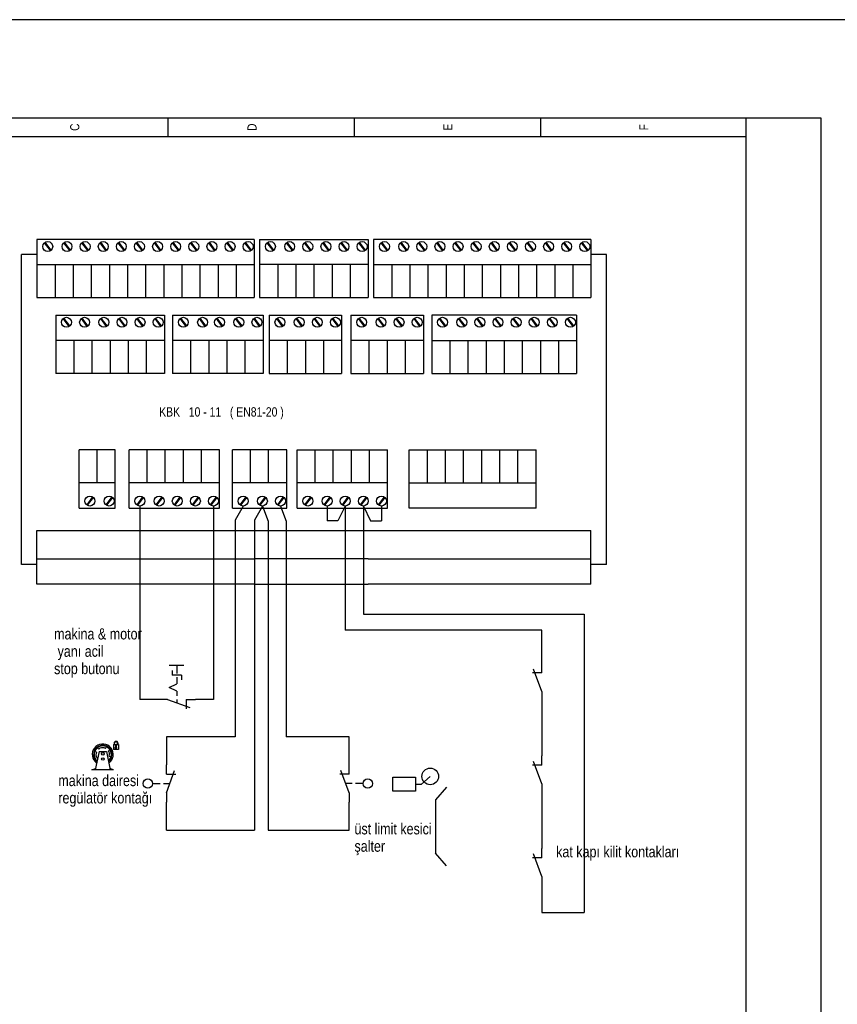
# Model space of a CAD drawing. Header units: centimetres. Extents: x 0 to 12309, y -30 to 2970.
# Tile 26 of 28: x 10499 to 10913, y 2471 to 2970. Entities that reach past the tile are written whole.
import ezdxf
from ezdxf.enums import TextEntityAlignment as Align

# ---------------------------------------------------------------- set-up
doc = ezdxf.new("R2010")
doc.units = ezdxf.units.CM
for name, color, linetype in [('ASN-CERCEVE', 7, 'CONTINUOUS'), ('ASN-ELEKTRIK', 3, 'CONTINUOUS'), ('ASN-ELEKTRIK-YAZI', 4, 'CONTINUOUS')]:
    doc.layers.add(name, color=color, linetype=linetype)
doc.styles.get("Standard").update_dxf_attribs({"font": 'arial.ttf', "width": 0.8})

msp = doc.modelspace()

# ---------------------------------------------------------------- linework, layer by layer
at = {"layer": 'ASN-CERCEVE'}
for points in [[(0, 0), (12308.93, 0), (12308.93, 2970), (0, 2970)], [(100, 0), (12283.93, 0), (12283.93, 2970), (100, 2970)]]:
    msp.add_lwpolyline(points, close=True, dxfattribs=at)
at = {"layer": 'ASN-ELEKTRIK'}
for p, q in [((10238.13, 2920.2), (10904.89, 2920.2)), ((10573.88, 2920.2), (10573.88, 2910.74)), ((10668.45, 2910.74), (10668.45, 2920.2)), ((10763.03, 2910.74), (10763.03, 2920.2)), ((10867.06, 1974.44), (10867.06, 2920.2)), ((10904.89, 2920.2), (10904.89, 1974.44)), ((10238.13, 2910.74), (10867.06, 2910.74)), ((10507.58, 2858.58), (10507.58, 2829.05)), ((10617.74, 2858.58), (10507.58, 2858.58)), ((10514.43, 2852.86), (10511.44, 2856.89)), ((10514.43, 2852.86), (10511.44, 2856.89)), ((10514.74, 2853.1), (10511.76, 2857.12)), ((10514.74, 2853.1), (10511.76, 2857.12)), ((10524.2, 2852.86), (10521.21, 2856.89)), ((10524.2, 2852.86), (10521.21, 2856.89)), ((10524.51, 2853.1), (10521.53, 2857.12)), ((10524.51, 2853.1), (10521.53, 2857.12)), ((10533.38, 2852.86), (10530.39, 2856.89)), ((10533.38, 2852.86), (10530.39, 2856.89)), ((10533.69, 2853.1), (10530.71, 2857.12)), ((10533.69, 2853.1), (10530.71, 2857.12)), ((10542.56, 2852.86), (10539.57, 2856.89)), ((10542.56, 2852.86), (10539.57, 2856.89)), ((10542.87, 2853.1), (10539.89, 2857.12)), ((10542.87, 2853.1), (10539.89, 2857.12)), ((10551.74, 2852.86), (10548.75, 2856.89)), ((10551.74, 2852.86), (10548.75, 2856.89)), ((10552.05, 2853.1), (10549.07, 2857.12)), ((10552.05, 2853.1), (10549.07, 2857.12)), ((10560.92, 2852.86), (10557.93, 2856.89)), ((10560.92, 2852.86), (10557.93, 2856.89)), ((10561.23, 2853.1), (10558.26, 2857.12)), ((10561.23, 2853.1), (10558.26, 2857.12)), ((10570.1, 2852.86), (10567.11, 2856.89)), ((10570.1, 2852.86), (10567.11, 2856.89)), ((10570.41, 2853.1), (10567.44, 2857.12)), ((10570.41, 2853.1), (10567.44, 2857.12)), ((10579.28, 2852.86), (10576.29, 2856.89)), ((10579.28, 2852.86), (10576.29, 2856.89)), ((10579.59, 2853.1), (10576.62, 2857.12)), ((10579.59, 2853.1), (10576.62, 2857.12)), ((10588.46, 2852.86), (10585.48, 2856.89)), ((10588.46, 2852.86), (10585.48, 2856.89)), ((10588.77, 2853.1), (10585.8, 2857.12)), ((10588.77, 2853.1), (10585.8, 2857.12)), ((10597.64, 2852.86), (10594.66, 2856.89)), ((10597.64, 2852.86), (10594.66, 2856.89)), ((10597.95, 2853.1), (10594.98, 2857.12)), ((10597.95, 2853.1), (10594.98, 2857.12)), ((10606.82, 2852.86), (10603.84, 2856.89)), ((10606.82, 2852.86), (10603.84, 2856.89)), ((10607.14, 2853.1), (10604.16, 2857.12)), ((10607.14, 2853.1), (10604.16, 2857.12)), ((10616, 2852.86), (10613.02, 2856.89)), ((10616, 2852.86), (10613.02, 2856.89)), ((10616.32, 2853.1), (10613.34, 2857.12)), ((10616.32, 2853.1), (10613.34, 2857.12)), ((10617.74, 2858.58), (10617.74, 2829.05)), ((10620.45, 2858.58), (10620.45, 2829.05)), ((10620.45, 2858.58), (10675.53, 2858.58)), ((10627.3, 2852.86), (10624.31, 2856.89)), ((10627.3, 2852.86), (10624.31, 2856.89)), ((10627.61, 2853.1), (10624.63, 2857.12)), ((10627.61, 2853.1), (10624.63, 2857.12)), ((10637.07, 2852.86), (10634.08, 2856.89)), ((10637.07, 2852.86), (10634.08, 2856.89)), ((10637.38, 2853.1), (10634.4, 2857.12)), ((10637.38, 2853.1), (10634.4, 2857.12)), ((10646.25, 2852.86), (10643.26, 2856.89)), ((10646.25, 2852.86), (10643.26, 2856.89)), ((10646.56, 2853.1), (10643.58, 2857.12)), ((10646.56, 2853.1), (10643.58, 2857.12)), ((10655.43, 2852.86), (10652.44, 2856.89)), ((10655.43, 2852.86), (10652.44, 2856.89)), ((10655.74, 2853.1), (10652.76, 2857.12)), ((10655.74, 2853.1), (10652.76, 2857.12)), ((10664.61, 2852.86), (10661.62, 2856.89)), ((10664.61, 2852.86), (10661.62, 2856.89)), ((10664.92, 2853.1), (10661.94, 2857.12)), ((10664.92, 2853.1), (10661.94, 2857.12)), ((10673.79, 2852.86), (10670.8, 2856.89)), ((10673.79, 2852.86), (10670.8, 2856.89)), ((10674.1, 2853.1), (10671.13, 2857.12)), ((10674.1, 2853.1), (10671.13, 2857.12)), ((10675.53, 2858.58), (10675.53, 2829.05)), ((10675.53, 2858.58), (10675.53, 2829.05)), ((10678.23, 2858.58), (10678.23, 2829.05)), ((10788.4, 2858.58), (10678.23, 2858.58)), ((10685.08, 2852.86), (10682.1, 2856.89)), ((10685.08, 2852.86), (10682.1, 2856.89)), ((10685.39, 2853.1), (10682.42, 2857.12)), ((10685.39, 2853.1), (10682.42, 2857.12)), ((10694.85, 2852.86), (10691.87, 2856.89)), ((10694.85, 2852.86), (10691.87, 2856.89)), ((10695.16, 2853.1), (10692.19, 2857.12)), ((10695.16, 2853.1), (10692.19, 2857.12)), ((10704.03, 2852.86), (10701.05, 2856.89)), ((10704.03, 2852.86), (10701.05, 2856.89)), ((10704.34, 2853.1), (10701.37, 2857.12)), ((10704.34, 2853.1), (10701.37, 2857.12)), ((10713.21, 2852.86), (10710.23, 2856.89)), ((10713.21, 2852.86), (10710.23, 2856.89)), ((10713.53, 2853.1), (10710.55, 2857.12)), ((10713.53, 2853.1), (10710.55, 2857.12)), ((10722.39, 2852.86), (10719.41, 2856.89)), ((10722.39, 2852.86), (10719.41, 2856.89)), ((10722.71, 2853.1), (10719.73, 2857.12)), ((10722.71, 2853.1), (10719.73, 2857.12)), ((10731.57, 2852.86), (10728.59, 2856.89)), ((10731.57, 2852.86), (10728.59, 2856.89)), ((10731.89, 2853.1), (10728.91, 2857.12)), ((10731.89, 2853.1), (10728.91, 2857.12)), ((10740.76, 2852.86), (10737.77, 2856.89)), ((10740.76, 2852.86), (10737.77, 2856.89)), ((10741.07, 2853.1), (10738.09, 2857.12)), ((10741.07, 2853.1), (10738.09, 2857.12)), ((10749.94, 2852.86), (10746.95, 2856.89)), ((10749.94, 2852.86), (10746.95, 2856.89)), ((10750.25, 2853.1), (10747.27, 2857.12)), ((10750.25, 2853.1), (10747.27, 2857.12)), ((10759.12, 2852.86), (10756.13, 2856.89)), ((10759.12, 2852.86), (10756.13, 2856.89)), ((10759.43, 2853.1), (10756.45, 2857.12)), ((10759.43, 2853.1), (10756.45, 2857.12)), ((10768.3, 2852.86), (10765.31, 2856.89)), ((10768.3, 2852.86), (10765.31, 2856.89)), ((10768.61, 2853.1), (10765.63, 2857.12)), ((10768.61, 2853.1), (10765.63, 2857.12)), ((10777.48, 2852.86), (10774.49, 2856.89)), ((10777.48, 2852.86), (10774.49, 2856.89)), ((10777.79, 2853.1), (10774.82, 2857.12)), ((10777.79, 2853.1), (10774.82, 2857.12)), ((10786.66, 2852.86), (10783.67, 2856.89)), ((10786.66, 2852.86), (10783.67, 2856.89)), ((10786.97, 2853.1), (10784, 2857.12)), ((10786.97, 2853.1), (10784, 2857.12)), ((10788.4, 2858.58), (10788.4, 2829.05)), ((10499.69, 2693.61), (10499.69, 2850.96)), ((10507.58, 2850.96), (10499.69, 2850.96)), ((10796.29, 2850.96), (10788.4, 2850.96)), ((10796.29, 2693.61), (10796.29, 2850.96)), ((10507.58, 2845.78), (10617.74, 2845.78)), ((10516.76, 2845.78), (10516.76, 2829.05)), ((10525.94, 2845.78), (10525.94, 2829.05)), ((10525.94, 2845.78), (10525.94, 2829.05)), ((10535.12, 2845.78), (10535.12, 2829.05)), ((10535.12, 2845.78), (10535.12, 2829.05)), ((10544.3, 2845.78), (10544.3, 2829.05)), ((10544.3, 2845.78), (10544.3, 2829.05)), ((10553.48, 2845.78), (10553.48, 2829.05)), ((10553.48, 2845.78), (10553.48, 2829.05)), ((10562.66, 2845.78), (10562.66, 2829.05)), ((10562.66, 2845.78), (10562.66, 2829.05)), ((10571.84, 2845.78), (10571.84, 2829.05)), ((10571.84, 2845.78), (10571.84, 2829.05)), ((10571.84, 2845.78), (10571.84, 2829.05)), ((10581.02, 2845.78), (10581.02, 2829.05)), ((10581.02, 2845.78), (10581.02, 2829.05)), ((10581.02, 2845.78), (10581.02, 2829.05)), ((10590.2, 2845.78), (10590.2, 2829.05)), ((10590.2, 2845.78), (10590.2, 2829.05)), ((10590.2, 2845.78), (10590.2, 2829.05)), ((10599.38, 2845.78), (10599.38, 2829.05)), ((10599.38, 2845.78), (10599.38, 2829.05)), ((10599.38, 2845.78), (10599.38, 2829.05)), ((10608.56, 2845.78), (10608.56, 2829.05)), ((10608.56, 2845.78), (10608.56, 2829.05)), ((10608.56, 2845.78), (10608.56, 2829.05)), ((10675.53, 2845.78), (10620.45, 2845.78)), ((10629.63, 2845.78), (10629.63, 2829.05)), ((10638.81, 2845.78), (10638.81, 2829.05)), ((10638.81, 2845.78), (10638.81, 2829.05)), ((10647.99, 2845.78), (10647.99, 2829.05)), ((10647.99, 2845.78), (10647.99, 2829.05)), ((10657.17, 2845.78), (10657.17, 2829.05)), ((10657.17, 2845.78), (10657.17, 2829.05)), ((10666.35, 2845.78), (10666.35, 2829.05)), ((10666.35, 2845.78), (10666.35, 2829.05)), ((10678.23, 2845.78), (10788.4, 2845.78)), ((10687.41, 2845.78), (10687.41, 2829.05)), ((10696.59, 2845.78), (10696.59, 2829.05)), ((10696.59, 2845.78), (10696.59, 2829.05)), ((10705.77, 2845.78), (10705.77, 2829.05)), ((10705.77, 2845.78), (10705.77, 2829.05)), ((10714.95, 2845.78), (10714.95, 2829.05)), ((10714.95, 2845.78), (10714.95, 2829.05)), ((10724.14, 2845.78), (10724.14, 2829.05)), ((10724.14, 2845.78), (10724.14, 2829.05)), ((10733.32, 2845.78), (10733.32, 2829.05)), ((10733.32, 2845.78), (10733.32, 2829.05)), ((10742.5, 2845.78), (10742.5, 2829.05)), ((10742.5, 2845.78), (10742.5, 2829.05)), ((10742.5, 2845.78), (10742.5, 2829.05)), ((10751.68, 2845.78), (10751.68, 2829.05)), ((10751.68, 2845.78), (10751.68, 2829.05)), ((10751.68, 2845.78), (10751.68, 2829.05)), ((10760.86, 2845.78), (10760.86, 2829.05)), ((10760.86, 2845.78), (10760.86, 2829.05)), ((10760.86, 2845.78), (10760.86, 2829.05)), ((10770.04, 2845.78), (10770.04, 2829.05)), ((10770.04, 2845.78), (10770.04, 2829.05)), ((10770.04, 2845.78), (10770.04, 2829.05)), ((10779.22, 2845.78), (10779.22, 2829.05)), ((10779.22, 2845.78), (10779.22, 2829.05)), ((10779.22, 2845.78), (10779.22, 2829.05)), ((10507.58, 2829.05), (10617.74, 2829.05)), ((10620.45, 2829.05), (10675.53, 2829.05)), ((10678.23, 2829.05), (10788.4, 2829.05)), ((10517.06, 2820.15), (10572.14, 2820.15)), ((10517.06, 2820.15), (10517.06, 2790.63)), ((10523.91, 2814.44), (10520.92, 2818.47)), ((10523.91, 2814.44), (10520.92, 2818.47)), ((10524.22, 2814.68), (10521.24, 2818.69)), ((10524.22, 2814.68), (10521.24, 2818.69)), ((10533.09, 2814.44), (10530.1, 2818.47)), ((10533.09, 2814.44), (10530.1, 2818.47)), ((10533.4, 2814.68), (10530.42, 2818.69)), ((10533.4, 2814.68), (10530.42, 2818.69)), ((10542.86, 2814.44), (10539.87, 2818.47)), ((10542.86, 2814.44), (10539.87, 2818.47)), ((10543.17, 2814.68), (10540.19, 2818.69)), ((10543.17, 2814.68), (10540.19, 2818.69)), ((10552.04, 2814.44), (10549.05, 2818.47)), ((10552.04, 2814.44), (10549.05, 2818.47)), ((10552.35, 2814.68), (10549.37, 2818.69)), ((10552.35, 2814.68), (10549.37, 2818.69)), ((10561.22, 2814.44), (10558.23, 2818.47)), ((10561.22, 2814.44), (10558.23, 2818.47)), ((10561.53, 2814.68), (10558.55, 2818.69)), ((10561.53, 2814.68), (10558.55, 2818.69)), ((10570.4, 2814.44), (10567.41, 2818.47)), ((10570.4, 2814.44), (10567.41, 2818.47)), ((10570.71, 2814.68), (10567.74, 2818.69)), ((10570.71, 2814.68), (10567.74, 2818.69)), ((10572.14, 2820.15), (10572.14, 2790.63)), ((10572.14, 2820.15), (10572.14, 2790.63)), ((10576.29, 2820.15), (10622.2, 2820.15)), ((10576.29, 2820.15), (10576.29, 2790.63)), ((10583.14, 2814.44), (10580.16, 2818.47)), ((10583.14, 2814.44), (10580.16, 2818.47)), ((10583.46, 2814.68), (10580.48, 2818.69)), ((10583.46, 2814.68), (10580.48, 2818.69)), ((10592.91, 2814.44), (10589.93, 2818.47)), ((10592.91, 2814.44), (10589.93, 2818.47)), ((10593.23, 2814.68), (10590.25, 2818.69)), ((10593.23, 2814.68), (10590.25, 2818.69)), ((10601.51, 2814.44), (10598.52, 2818.47)), ((10601.51, 2814.44), (10598.52, 2818.47)), ((10601.82, 2814.68), (10598.84, 2818.69)), ((10601.82, 2814.68), (10598.84, 2818.69)), ((10611.28, 2814.44), (10608.29, 2818.47)), ((10611.28, 2814.44), (10608.29, 2818.47)), ((10611.59, 2814.68), (10608.61, 2818.69)), ((10611.59, 2814.68), (10608.61, 2818.69)), ((10620.46, 2814.44), (10617.47, 2818.47)), ((10620.46, 2814.44), (10617.47, 2818.47)), ((10620.77, 2814.68), (10617.79, 2818.69)), ((10620.77, 2814.68), (10617.79, 2818.69)), ((10622.2, 2820.15), (10622.2, 2790.63)), ((10622.2, 2820.15), (10622.2, 2790.63)), ((10625.26, 2820.15), (10625.26, 2790.63)), ((10625.26, 2820.15), (10661.98, 2820.15)), ((10632.11, 2814.44), (10629.12, 2818.47)), ((10632.11, 2814.44), (10629.12, 2818.47)), ((10632.42, 2814.68), (10629.45, 2818.69)), ((10632.42, 2814.68), (10629.45, 2818.69)), ((10641.88, 2814.44), (10638.89, 2818.47)), ((10641.88, 2814.44), (10638.89, 2818.47)), ((10642.19, 2814.68), (10639.22, 2818.69)), ((10642.19, 2814.68), (10639.22, 2818.69)), ((10651.06, 2814.44), (10648.07, 2818.47)), ((10651.06, 2814.44), (10648.07, 2818.47)), ((10651.37, 2814.68), (10648.4, 2818.69)), ((10651.37, 2814.68), (10648.4, 2818.69)), ((10660.24, 2814.44), (10657.26, 2818.47)), ((10660.24, 2814.44), (10657.26, 2818.47)), ((10660.55, 2814.68), (10657.58, 2818.69)), ((10660.55, 2814.68), (10657.58, 2818.69)), ((10661.98, 2820.15), (10661.98, 2790.63)), ((10661.98, 2820.15), (10661.98, 2790.63)), ((10666.7, 2820.15), (10666.7, 2790.63)), ((10666.7, 2820.15), (10703.43, 2820.15)), ((10673.55, 2814.44), (10670.57, 2818.47)), ((10673.55, 2814.44), (10670.57, 2818.47)), ((10673.87, 2814.68), (10670.89, 2818.69)), ((10673.87, 2814.68), (10670.89, 2818.69)), ((10683.32, 2814.44), (10680.34, 2818.47)), ((10683.32, 2814.44), (10680.34, 2818.47)), ((10683.64, 2814.68), (10680.66, 2818.69)), ((10683.64, 2814.68), (10680.66, 2818.69)), ((10692.5, 2814.44), (10689.52, 2818.47)), ((10692.5, 2814.44), (10689.52, 2818.47)), ((10692.82, 2814.68), (10689.84, 2818.69)), ((10692.82, 2814.68), (10689.84, 2818.69)), ((10701.69, 2814.44), (10698.7, 2818.47)), ((10701.69, 2814.44), (10698.7, 2818.47)), ((10702, 2814.68), (10699.02, 2818.69)), ((10702, 2814.68), (10699.02, 2818.69)), ((10703.43, 2820.15), (10703.43, 2790.63)), ((10703.43, 2820.15), (10703.43, 2790.63)), ((10707.66, 2820.15), (10707.66, 2790.63)), ((10781.11, 2820.15), (10707.66, 2820.15)), ((10714.51, 2814.44), (10711.53, 2818.47)), ((10714.51, 2814.44), (10711.53, 2818.47)), ((10714.83, 2814.68), (10711.85, 2818.69)), ((10714.83, 2814.68), (10711.85, 2818.69)), ((10724.28, 2814.44), (10721.3, 2818.47)), ((10724.28, 2814.44), (10721.3, 2818.47)), ((10724.6, 2814.68), (10721.62, 2818.69)), ((10724.6, 2814.68), (10721.62, 2818.69)), ((10733.46, 2814.44), (10730.48, 2818.47)), ((10733.46, 2814.44), (10730.48, 2818.47)), ((10733.78, 2814.68), (10730.8, 2818.69)), ((10733.78, 2814.68), (10730.8, 2818.69)), ((10742.65, 2814.44), (10739.66, 2818.47)), ((10742.65, 2814.44), (10739.66, 2818.47)), ((10742.96, 2814.68), (10739.98, 2818.69)), ((10742.96, 2814.68), (10739.98, 2818.69)), ((10751.83, 2814.44), (10748.84, 2818.47)), ((10751.83, 2814.44), (10748.84, 2818.47)), ((10752.14, 2814.68), (10749.16, 2818.69)), ((10752.14, 2814.68), (10749.16, 2818.69)), ((10761.01, 2814.44), (10758.02, 2818.47)), ((10761.01, 2814.44), (10758.02, 2818.47)), ((10761.32, 2814.68), (10758.34, 2818.69)), ((10761.32, 2814.68), (10758.34, 2818.69)), ((10770.19, 2814.44), (10767.2, 2818.47)), ((10770.19, 2814.44), (10767.2, 2818.47)), ((10770.5, 2814.68), (10767.52, 2818.69)), ((10770.5, 2814.68), (10767.52, 2818.69)), ((10779.37, 2814.44), (10776.38, 2818.47)), ((10779.37, 2814.44), (10776.38, 2818.47)), ((10779.68, 2814.68), (10776.71, 2818.69)), ((10779.68, 2814.68), (10776.71, 2818.69)), ((10781.11, 2820.15), (10781.11, 2790.63)), ((10572.14, 2807.35), (10517.06, 2807.35)), ((10526.24, 2807.35), (10526.24, 2790.63)), ((10526.24, 2807.35), (10526.24, 2790.63)), ((10535.42, 2807.35), (10535.42, 2790.63)), ((10544.6, 2807.35), (10544.6, 2790.63)), ((10544.6, 2807.35), (10544.6, 2790.63)), ((10553.78, 2807.35), (10553.78, 2790.63)), ((10553.78, 2807.35), (10553.78, 2790.63)), ((10562.96, 2807.35), (10562.96, 2790.63)), ((10562.96, 2807.35), (10562.96, 2790.63)), ((10622.2, 2807.35), (10576.29, 2807.35)), ((10585.47, 2807.35), (10585.47, 2790.63)), ((10594.66, 2807.35), (10594.66, 2790.63)), ((10594.66, 2807.35), (10594.66, 2790.63)), ((10594.66, 2807.35), (10594.66, 2790.63)), ((10603.84, 2807.35), (10603.84, 2790.63)), ((10613.02, 2807.35), (10613.02, 2790.63)), ((10613.02, 2807.35), (10613.02, 2790.63)), ((10661.98, 2807.35), (10625.26, 2807.35)), ((10634.44, 2807.35), (10634.44, 2790.63)), ((10643.62, 2807.35), (10643.62, 2790.63)), ((10643.62, 2807.35), (10643.62, 2790.63)), ((10652.8, 2807.35), (10652.8, 2790.63)), ((10652.8, 2807.35), (10652.8, 2790.63)), ((10703.43, 2807.35), (10666.7, 2807.35)), ((10675.88, 2807.35), (10675.88, 2790.63)), ((10685.07, 2807.35), (10685.07, 2790.63)), ((10685.07, 2807.35), (10685.07, 2790.63)), ((10694.25, 2807.35), (10694.25, 2790.63)), ((10694.25, 2807.35), (10694.25, 2790.63)), ((10707.66, 2807.35), (10781.11, 2807.35)), ((10716.84, 2807.35), (10716.84, 2790.63)), ((10726.03, 2807.35), (10726.03, 2790.63)), ((10726.03, 2807.35), (10726.03, 2790.63)), ((10735.21, 2807.35), (10735.21, 2790.63)), ((10735.21, 2807.35), (10735.21, 2790.63)), ((10744.39, 2807.35), (10744.39, 2790.63)), ((10744.39, 2807.35), (10744.39, 2790.63)), ((10753.57, 2807.35), (10753.57, 2790.63)), ((10753.57, 2807.35), (10753.57, 2790.63)), ((10762.75, 2807.35), (10762.75, 2790.63)), ((10762.75, 2807.35), (10762.75, 2790.63)), ((10771.93, 2807.35), (10771.93, 2790.63)), ((10572.14, 2790.63), (10517.06, 2790.63)), ((10622.2, 2790.63), (10576.29, 2790.63)), ((10625.26, 2790.63), (10661.98, 2790.63)), ((10666.7, 2790.63), (10703.43, 2790.63)), ((10707.66, 2790.63), (10781.11, 2790.63)), ((10528.91, 2722.25), (10528.91, 2751.77)), ((10547.27, 2751.77), (10528.91, 2751.77)), ((10538.09, 2735.05), (10538.09, 2751.77)), ((10547.27, 2722.25), (10547.27, 2751.77)), ((10547.27, 2722.25), (10547.27, 2751.77)), ((10554.27, 2722.25), (10554.27, 2751.77)), ((10600.17, 2751.77), (10554.27, 2751.77)), ((10563.45, 2735.05), (10563.45, 2751.77)), ((10572.63, 2735.05), (10572.63, 2751.77)), ((10572.63, 2735.05), (10572.63, 2751.77)), ((10581.81, 2735.05), (10581.81, 2751.77)), ((10581.81, 2735.05), (10581.81, 2751.77)), ((10590.99, 2735.05), (10590.99, 2751.77)), ((10590.99, 2735.05), (10590.99, 2751.77)), ((10600.17, 2722.25), (10600.17, 2751.77)), ((10600.17, 2722.25), (10600.17, 2751.77)), ((10606.61, 2722.25), (10606.61, 2751.77)), ((10634.15, 2751.77), (10606.61, 2751.77)), ((10615.79, 2735.05), (10615.79, 2751.77)), ((10624.97, 2735.05), (10624.97, 2751.77)), ((10624.97, 2735.05), (10624.97, 2751.77)), ((10634.15, 2722.25), (10634.15, 2751.77)), ((10634.15, 2722.25), (10634.15, 2751.77)), ((10639.4, 2722.25), (10639.4, 2751.77)), ((10639.4, 2751.77), (10685.31, 2751.77)), ((10648.58, 2735.05), (10648.58, 2751.77)), ((10657.76, 2735.05), (10657.76, 2751.77)), ((10657.76, 2735.05), (10657.76, 2751.77)), ((10666.95, 2735.05), (10666.95, 2751.77)), ((10666.95, 2735.05), (10666.95, 2751.77)), ((10676.13, 2735.05), (10676.13, 2751.77)), ((10676.13, 2735.05), (10676.13, 2751.77)), ((10685.31, 2722.25), (10685.31, 2751.77)), ((10685.31, 2722.25), (10685.31, 2751.77)), ((10696.29, 2722.25), (10696.29, 2751.77)), ((10696.29, 2751.77), (10760.55, 2751.77)), ((10705.47, 2735.05), (10705.47, 2751.77)), ((10714.65, 2735.05), (10714.65, 2751.77)), ((10714.65, 2735.05), (10714.65, 2751.77)), ((10723.83, 2735.05), (10723.83, 2751.77)), ((10723.83, 2735.05), (10723.83, 2751.77)), ((10733.01, 2735.05), (10733.01, 2751.77)), ((10733.01, 2735.05), (10733.01, 2751.77)), ((10742.19, 2735.05), (10742.19, 2751.77)), ((10742.19, 2735.05), (10742.19, 2751.77)), ((10751.37, 2735.05), (10751.37, 2751.77)), ((10751.37, 2735.05), (10751.37, 2751.77)), ((10760.55, 2722.25), (10760.55, 2751.77)), ((10547.27, 2735.05), (10528.91, 2735.05)), ((10600.17, 2735.05), (10554.27, 2735.05)), ((10634.15, 2735.05), (10606.61, 2735.05)), ((10685.31, 2735.05), (10639.4, 2735.05)), ((10696.29, 2735.05), (10760.55, 2735.05)), ((10535.76, 2727.96), (10532.78, 2723.93)), ((10535.76, 2727.96), (10532.78, 2723.93)), ((10536.07, 2727.72), (10533.1, 2723.71)), ((10536.07, 2727.72), (10533.1, 2723.71)), ((10545.53, 2727.96), (10542.55, 2723.93)), ((10545.53, 2727.96), (10542.55, 2723.93)), ((10545.84, 2727.72), (10542.87, 2723.71)), ((10545.84, 2727.72), (10542.87, 2723.71)), ((10561.12, 2727.96), (10558.13, 2723.93)), ((10561.12, 2727.96), (10558.13, 2723.93)), ((10561.43, 2727.72), (10558.46, 2723.71)), ((10561.43, 2727.72), (10558.46, 2723.71)), ((10570.89, 2727.96), (10567.9, 2723.93)), ((10570.89, 2727.96), (10567.9, 2723.93)), ((10571.2, 2727.72), (10568.23, 2723.71)), ((10571.2, 2727.72), (10568.23, 2723.71)), ((10580.07, 2727.96), (10577.08, 2723.93)), ((10580.07, 2727.96), (10577.08, 2723.93)), ((10580.38, 2727.72), (10577.41, 2723.71)), ((10580.38, 2727.72), (10577.41, 2723.71)), ((10589.25, 2727.96), (10586.27, 2723.93)), ((10589.25, 2727.96), (10586.27, 2723.93)), ((10589.56, 2727.72), (10586.59, 2723.71)), ((10589.56, 2727.72), (10586.59, 2723.71)), ((10598.43, 2727.96), (10595.45, 2723.93)), ((10598.43, 2727.96), (10595.45, 2723.93)), ((10598.74, 2727.72), (10595.77, 2723.71)), ((10598.74, 2727.72), (10595.77, 2723.71)), ((10613.46, 2727.96), (10610.47, 2723.93)), ((10613.46, 2727.96), (10610.47, 2723.93)), ((10613.77, 2727.72), (10610.79, 2723.71)), ((10613.77, 2727.72), (10610.79, 2723.71)), ((10623.23, 2727.96), (10620.24, 2723.93)), ((10623.23, 2727.96), (10620.24, 2723.93)), ((10623.54, 2727.72), (10620.56, 2723.71)), ((10623.54, 2727.72), (10620.56, 2723.71)), ((10632.41, 2727.96), (10629.42, 2723.93)), ((10632.41, 2727.96), (10629.42, 2723.93)), ((10632.72, 2727.72), (10629.74, 2723.71)), ((10632.72, 2727.72), (10629.74, 2723.71)), ((10646.25, 2727.96), (10643.27, 2723.93)), ((10646.25, 2727.96), (10643.27, 2723.93)), ((10646.57, 2727.72), (10643.59, 2723.71)), ((10646.57, 2727.72), (10643.59, 2723.71)), ((10656.02, 2727.96), (10653.04, 2723.93)), ((10656.02, 2727.96), (10653.04, 2723.93)), ((10656.34, 2727.72), (10653.36, 2723.71)), ((10656.34, 2727.72), (10653.36, 2723.71)), ((10665.2, 2727.96), (10662.22, 2723.93)), ((10665.2, 2727.96), (10662.22, 2723.93)), ((10665.52, 2727.72), (10662.54, 2723.71)), ((10665.52, 2727.72), (10662.54, 2723.71)), ((10674.38, 2727.96), (10671.4, 2723.93)), ((10674.38, 2727.96), (10671.4, 2723.93)), ((10674.7, 2727.72), (10671.72, 2723.71)), ((10674.7, 2727.72), (10671.72, 2723.71)), ((10683.57, 2727.96), (10680.58, 2723.93)), ((10683.57, 2727.96), (10680.58, 2723.93)), ((10683.88, 2727.72), (10680.9, 2723.71)), ((10683.88, 2727.72), (10680.9, 2723.71)), ((10528.91, 2722.25), (10547.27, 2722.25)), ((10554.27, 2722.25), (10600.17, 2722.25)), ((10559.74, 2723.35), (10559.74, 2625.21)), ((10597.06, 2723.35), (10597.06, 2625.21)), ((10606.61, 2722.25), (10634.15, 2722.25)), ((10612.08, 2723.35), (10608.01, 2716.16)), ((10621.85, 2723.35), (10617.78, 2716.16)), ((10621.85, 2723.35), (10624.79, 2715.62)), ((10631.03, 2723.35), (10633.97, 2715.62)), ((10639.4, 2722.25), (10685.31, 2722.25)), ((10654.65, 2723.35), (10654.65, 2715.86)), ((10663.83, 2723.35), (10660.12, 2715.86)), ((10663.83, 2723.35), (10663.83, 2660.33)), ((10673.01, 2723.35), (10673.01, 2668.53)), ((10673.01, 2723.35), (10676.71, 2715.86)), ((10682.19, 2723.35), (10682.19, 2715.86)), ((10760.55, 2722.25), (10696.29, 2722.25)), ((10608.01, 2716.16), (10608.01, 2606.21)), ((10617.78, 2716.16), (10617.78, 2558.95)), ((10624.79, 2715.62), (10624.79, 2558.95)), ((10633.97, 2715.62), (10633.97, 2606.21)), ((10660.12, 2715.86), (10654.65, 2715.86)), ((10676.71, 2715.86), (10682.19, 2715.86)), ((10507.58, 2683.73), (10507.58, 2710.88)), ((10507.58, 2710.88), (10617.74, 2710.88)), ((10617.74, 2710.88), (10675.53, 2710.88)), ((10675.53, 2710.88), (10788.4, 2710.88)), ((10788.4, 2683.73), (10788.4, 2710.88)), ((10507.58, 2693.61), (10499.69, 2693.61)), ((10507.58, 2696.53), (10617.74, 2696.53)), ((10675.53, 2696.53), (10617.74, 2696.53)), ((10675.53, 2696.53), (10788.4, 2696.53)), ((10796.29, 2693.61), (10788.4, 2693.61)), ((10617.74, 2683.73), (10507.58, 2683.73)), ((10617.74, 2683.73), (10675.53, 2683.73)), ((10788.4, 2683.73), (10675.53, 2683.73)), ((10673.01, 2668.53), (10785, 2668.53)), ((10785, 2668.53), (10785, 2517.26)), ((10763.44, 2660.33), (10663.83, 2660.33)), ((10763.44, 2643.48), (10763.44, 2660.33)), ((10574.54, 2642.63), (10582.1, 2642.63)), ((10578.4, 2642.61), (10578.4, 2638.45)), ((10763.44, 2638.75), (10763.44, 2643.48)), ((10576.04, 2639.87), (10576.04, 2637.51)), ((10580.76, 2637.51), (10576.04, 2637.51)), ((10580.76, 2637.51), (10580.76, 2635.14)), ((10763.44, 2638.75), (10758.71, 2638.75)), ((10763.44, 2629.3), (10759.31, 2640.65)), ((10574.62, 2631.36), (10578.4, 2633.25)), ((10578.4, 2636.56), (10578.4, 2633.25)), ((10578.4, 2629.47), (10574.62, 2631.36)), ((10578.4, 2629.47), (10578.4, 2627.1)), ((10763.44, 2629.3), (10763.44, 2624.57)), ((10568.94, 2625.21), (10559.74, 2625.21)), ((10573.67, 2625.21), (10568.94, 2625.21)), ((10573.67, 2625.21), (10585.02, 2621.08)), ((10578.4, 2625.21), (10578.4, 2623.51)), ((10583.13, 2625.21), (10587.86, 2625.21)), ((10583.13, 2625.21), (10583.13, 2620.48)), ((10597.06, 2625.21), (10587.86, 2625.21)), ((10763.44, 2624.57), (10763.44, 2596.59)), ((10546.43, 2602.38), (10548.89, 2602.38)), ((10546.43, 2602.38), (10546.43, 2599.92)), ((10546.66, 2602.99), (10546.66, 2602.38)), ((10546.86, 2602.38), (10546.86, 2602.99)), ((10548.45, 2602.38), (10548.45, 2602.99)), ((10548.65, 2602.99), (10548.65, 2602.38)), ((10548.89, 2602.38), (10548.89, 2599.92)), ((10608.01, 2606.21), (10573.23, 2606.21)), ((10573.23, 2606.21), (10573.23, 2592.04)), ((10665.81, 2606.21), (10633.97, 2606.21)), ((10665.81, 2592.04), (10665.81, 2606.21)), ((10537.7, 2598.51), (10536.82, 2598.84)), ((10539.05, 2598.92), (10537.1, 2589.5)), ((10538.89, 2600.09), (10538.26, 2600.79)), ((10539.05, 2598.92), (10542.8, 2598.92)), ((10542.35, 2600.45), (10542.74, 2601.3)), ((10542.8, 2598.92), (10544.75, 2589.5)), ((10543.76, 2599.26), (10544.52, 2599.82)), ((10548.89, 2599.92), (10546.43, 2599.92)), ((10547.3, 2600.48), (10547.53, 2601.44)), ((10547.3, 2600.48), (10548.01, 2600.48)), ((10548.01, 2600.48), (10547.79, 2601.44)), ((10543.65, 2594.8), (10544.14, 2594.37)), ((10544.26, 2596.52), (10545.12, 2596.08)), ((10573.23, 2587.31), (10573.23, 2592.04)), ((10665.81, 2587.31), (10665.81, 2592.04)), ((10763.44, 2591.87), (10758.71, 2591.87)), ((10763.44, 2582.41), (10759.31, 2593.76)), ((10763.44, 2591.87), (10763.44, 2596.59)), ((10535.44, 2589.5), (10537.27, 2590.3)), ((10546.41, 2589.5), (10535.44, 2589.5)), ((10546.41, 2589.5), (10544.58, 2590.3)), ((10573.23, 2577.86), (10577.36, 2589.2)), ((10573.23, 2587.31), (10577.96, 2587.31)), ((10665.81, 2587.31), (10661.08, 2587.31)), ((10665.81, 2577.86), (10661.67, 2589.2)), ((10566.14, 2582.58), (10570.03, 2582.58)), ((10571.72, 2582.58), (10574.96, 2582.58)), ((10667.32, 2582.58), (10664.08, 2582.58)), ((10672.9, 2582.58), (10669.01, 2582.58)), ((10688.03, 2585.87), (10699.45, 2585.87)), ((10688.03, 2578.68), (10688.03, 2585.87)), ((10699.45, 2585.87), (10699.45, 2578.68)), ((10699.45, 2582.27), (10702.47, 2582.27)), ((10702.47, 2582.27), (10706.93, 2586.24)), ((10763.44, 2582.41), (10763.44, 2577.68)), ((10573.23, 2577.86), (10573.23, 2573.13)), ((10665.81, 2577.86), (10665.81, 2573.13)), ((10699.45, 2578.68), (10688.03, 2578.68)), ((10715.16, 2580.79), (10709.53, 2574.28)), ((10763.44, 2577.68), (10763.44, 2549.7)), ((10573.23, 2558.95), (10573.23, 2573.13)), ((10665.81, 2558.95), (10665.81, 2573.13)), ((10709.53, 2574.28), (10709.53, 2547.28)), ((10573.23, 2558.95), (10617.78, 2558.95)), ((10624.79, 2558.95), (10665.81, 2558.95)), ((10715.16, 2540.78), (10709.53, 2547.28)), ((10763.44, 2535.52), (10759.31, 2546.87)), ((10763.44, 2544.98), (10763.44, 2549.7)), ((10763.44, 2544.98), (10758.71, 2544.98)), ((10763.44, 2535.52), (10763.44, 2530.79)), ((10763.44, 2530.79), (10763.44, 2517.26)), ((10763.44, 2517.26), (10785, 2517.26))]:
    msp.add_line(p, q, dxfattribs=at)
for points in [[(10544.03, 2592.99), (10544.83, 2593.7), (10545.48, 2594.56), (10545.94, 2595.52), (10546.2, 2596.56), (10546.25, 2597.64), (10546.08, 2598.7), (10545.7, 2599.7), (10545.13, 2600.61), (10544.38, 2601.38), (10543.5, 2601.99), (10542.51, 2602.41), (10541.46, 2602.63), (10540.39, 2602.63), (10539.34, 2602.41), (10538.35, 2601.99), (10537.47, 2601.38), (10536.73, 2600.61), (10536.15, 2599.7), (10535.77, 2598.7), (10535.6, 2597.64), (10535.65, 2596.56), (10535.91, 2595.52), (10536.37, 2594.56), (10537.02, 2593.7), (10537.83, 2592.99)], [(10543.87, 2593.75), (10544.53, 2594.42), (10545.05, 2595.21), (10545.39, 2596.09), (10545.55, 2597.03), (10545.51, 2597.97), (10545.29, 2598.89), (10544.88, 2599.74), (10544.31, 2600.5), (10543.59, 2601.12), (10542.77, 2601.58), (10541.87, 2601.86), (10540.93, 2601.96), (10539.98, 2601.86), (10539.08, 2601.58), (10538.26, 2601.12), (10537.54, 2600.5), (10536.97, 2599.74), (10536.56, 2598.89), (10536.34, 2597.97), (10536.3, 2597.03), (10536.46, 2596.09), (10536.8, 2595.21), (10537.32, 2594.42), (10537.98, 2593.75)], [(10548.65, 2602.99), (10548.63, 2603.2), (10548.57, 2603.4), (10548.46, 2603.58), (10548.32, 2603.73), (10548.15, 2603.86), (10547.96, 2603.94), (10547.76, 2603.98), (10547.55, 2603.98), (10547.35, 2603.94), (10547.16, 2603.86), (10546.99, 2603.73), (10546.85, 2603.58), (10546.75, 2603.4), (10546.68, 2603.2), (10546.66, 2602.99)], [(10548.45, 2602.99), (10548.44, 2603.16), (10548.39, 2603.32), (10548.3, 2603.47), (10548.19, 2603.59), (10548.05, 2603.69), (10547.9, 2603.75), (10547.74, 2603.79), (10547.57, 2603.79), (10547.41, 2603.75), (10547.25, 2603.68), (10547.12, 2603.58), (10547.01, 2603.46), (10546.93, 2603.31), (10546.88, 2603.15), (10546.86, 2602.99)], [(10547.79, 2601.44), (10547.83, 2601.47), (10547.87, 2601.51), (10547.9, 2601.56), (10547.92, 2601.61), (10547.93, 2601.66), (10547.92, 2601.72), (10547.91, 2601.77), (10547.89, 2601.82), (10547.85, 2601.86), (10547.81, 2601.9), (10547.76, 2601.92), (10547.71, 2601.94), (10547.66, 2601.95), (10547.6, 2601.94), (10547.55, 2601.92), (10547.5, 2601.9), (10547.46, 2601.86), (10547.43, 2601.82), (10547.4, 2601.77), (10547.39, 2601.72), (10547.39, 2601.66), (10547.4, 2601.61), (10547.41, 2601.56), (10547.44, 2601.51), (10547.48, 2601.47), (10547.53, 2601.44)], [(10543.81, 2594.04), (10544.41, 2594.68), (10544.87, 2595.44), (10545.17, 2596.26), (10545.29, 2597.14), (10545.24, 2598.01), (10545.02, 2598.87), (10544.63, 2599.66), (10544.08, 2600.35), (10543.41, 2600.92), (10542.64, 2601.35), (10541.8, 2601.61), (10540.93, 2601.7), (10540.05, 2601.61), (10539.21, 2601.35), (10538.44, 2600.92), (10537.77, 2600.35), (10537.23, 2599.66), (10536.83, 2598.87), (10536.61, 2598.01), (10536.56, 2597.14), (10536.68, 2596.26), (10536.98, 2595.44), (10537.44, 2594.68), (10538.04, 2594.04)], [(10537.7, 2598.51), (10537.53, 2597.82), (10537.5, 2597.1), (10537.62, 2596.4), (10537.88, 2595.74), (10538.27, 2595.15)], [(10542.35, 2600.45), (10541.66, 2600.68), (10540.94, 2600.76), (10540.22, 2600.69), (10539.52, 2600.46), (10538.89, 2600.09)], [(10544.26, 2596.52), (10544.36, 2597.23), (10544.3, 2597.94), (10544.1, 2598.63), (10543.76, 2599.26)]]:
    msp.add_lwpolyline(points, dxfattribs=at)
for centre, radius in [((10513.05, 2854.96), 2.51), ((10522.82, 2854.96), 2.51), ((10532, 2854.96), 2.51), ((10541.18, 2854.96), 2.51), ((10550.36, 2854.96), 2.51), ((10559.54, 2854.96), 2.51), ((10568.72, 2854.96), 2.51), ((10577.9, 2854.96), 2.51), ((10587.09, 2854.96), 2.51), ((10596.27, 2854.96), 2.51), ((10605.45, 2854.96), 2.51), ((10614.63, 2854.96), 2.51), ((10625.92, 2854.96), 2.51), ((10635.69, 2854.96), 2.51), ((10644.87, 2854.96), 2.51), ((10654.05, 2854.96), 2.51), ((10663.23, 2854.96), 2.51), ((10672.41, 2854.96), 2.51), ((10683.71, 2854.96), 2.51), ((10693.48, 2854.96), 2.51), ((10702.66, 2854.96), 2.51), ((10711.84, 2854.96), 2.51), ((10721.02, 2854.96), 2.51), ((10730.2, 2854.96), 2.51), ((10739.38, 2854.96), 2.51), ((10748.56, 2854.96), 2.51), ((10757.74, 2854.96), 2.51), ((10766.92, 2854.96), 2.51), ((10776.1, 2854.96), 2.51), ((10785.28, 2854.96), 2.51), ((10522.53, 2816.54), 2.51), ((10531.71, 2816.54), 2.51), ((10541.48, 2816.54), 2.51), ((10550.66, 2816.54), 2.51), ((10559.84, 2816.54), 2.51), ((10569.02, 2816.54), 2.51), ((10581.77, 2816.54), 2.51), ((10591.54, 2816.54), 2.51), ((10600.13, 2816.54), 2.51), ((10609.9, 2816.54), 2.51), ((10619.08, 2816.54), 2.51), ((10630.73, 2816.54), 2.51), ((10640.5, 2816.54), 2.51), ((10649.68, 2816.54), 2.51), ((10658.87, 2816.54), 2.51), ((10672.18, 2816.54), 2.51), ((10681.95, 2816.54), 2.51), ((10691.13, 2816.54), 2.51), ((10700.31, 2816.54), 2.51), ((10713.14, 2816.54), 2.51), ((10722.91, 2816.54), 2.51), ((10732.09, 2816.54), 2.51), ((10741.27, 2816.54), 2.51), ((10750.45, 2816.54), 2.51), ((10759.63, 2816.54), 2.51), ((10768.81, 2816.54), 2.51), ((10777.99, 2816.54), 2.51), ((10534.39, 2725.86), 2.51), ((10544.16, 2725.86), 2.51), ((10559.74, 2725.86), 2.51), ((10569.51, 2725.86), 2.51), ((10578.69, 2725.86), 2.51), ((10587.88, 2725.86), 2.51), ((10597.06, 2725.86), 2.51), ((10612.08, 2725.86), 2.51), ((10621.85, 2725.86), 2.51), ((10631.03, 2725.86), 2.51), ((10644.88, 2725.86), 2.51), ((10654.65, 2725.86), 2.51), ((10663.83, 2725.86), 2.51), ((10673.01, 2725.86), 2.51), ((10682.19, 2725.86), 2.51), ((10540.93, 2597.71), 0.667), ((10540.93, 2595.04), 0.667), ((10706.93, 2586.24), 4.23), ((10563.78, 2582.58), 2.36), ((10675.26, 2582.58), 2.36)]:
    msp.add_circle(centre, radius, dxfattribs=at)

# ---------------------------------------------------------------- texts
at = {"layer": 'ASN-ELEKTRIK-YAZI', "width": 0.8}
for s, p in [('C', (10529.05, 2915.47)), ('D', (10618.89, 2915.47)), ('E', (10718.2, 2915.47)), ('F', (10817.5, 2915.47))]:
    msp.add_text(s, height=4.63, rotation=90, dxfattribs=at).set_placement(p, align=Align.CENTER)
for s, height, p in [('KBK   10 - 11   ( EN81-20 )', 4.7288, (10569.54, 2773.44)), ('makina & motor', 5.6745, (10516.27, 2661.35)), ('^Iyanı acil', 5.6745, (10516.27, 2652.55)), ('stop butonu', 5.6745, (10516.27, 2643.75)), ('makina dairesi', 5.6745, (10518.4, 2586.96)), ('regülatör kontağı', 5.6745, (10518.4, 2578.17)), ('üst limit kesici', 5.6745, (10668.52, 2562.48)), ('şalter', 5.675, (10668.52, 2553.68)), ('kat kapı kilit kontakları', 5.6745, (10770.74, 2550.86))]:
    msp.add_text(s, height=height, dxfattribs=at).set_placement(p, align=Align.TOP_LEFT)

doc.saveas('drawing.dxf')
